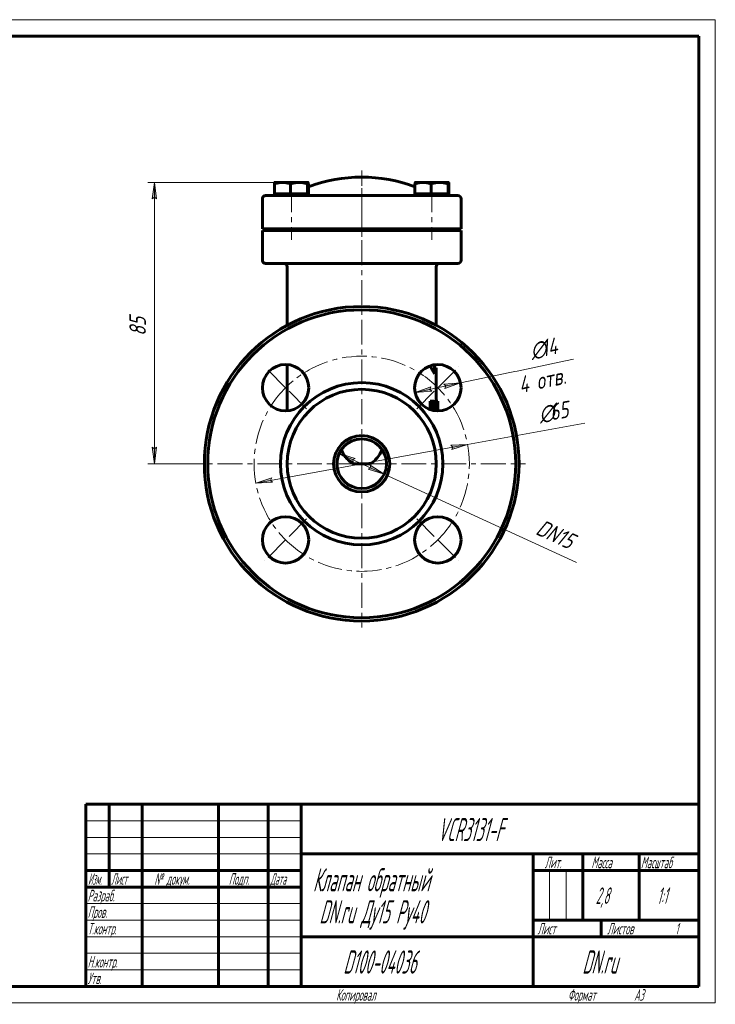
# Model space of a CAD drawing. Header units: millimetres. Extents: x 0 to 420, y 0 to 297.
# Tile 2 of 2: x 210 to 420, y 0 to 297. Entities that reach past the tile are written whole.
import ezdxf

# ---------------------------------------------------------------- set-up
doc = ezdxf.new("R2010")
doc.units = ezdxf.units.MM
for name, pattern in [('K5LT_AXLED', [12, 7.5, -1.5, 1.5, -1.5]), ('K5LT_BASIC', [0]), ('K5LT_THIN', [0])]:
    doc.linetypes.add(name, pattern=pattern)
doc.layers.add('Системный слой', color=7, linetype='Continuous')
doc.layers.add('Системный слой (1)', color=7, linetype='Continuous', true_color=0x6c6c6c)
doc.styles.add('KDIMTEXTSTYLE', font='GOST_AU.SHX', dxfattribs={"width": 0.96, "oblique": 15, "height": 5})
doc.styles.add('KTEXTSTYLE', font='GOST_AU.SHX', dxfattribs={"width": 0.56, "height": 5})
doc.dimstyles.new('KDIMSTYLE (1.00)', dxfattribs={"dimtxt": 5, "dimasz": 1, "dimexe": 2, "dimexo": 0, "dimgap": 1, "dimtad": 1, "dimtxsty": 'KDIMTEXTSTYLE', "dimsah": 1, "dimcen": 0, "dimdle": 1, "dimadec": 0, "dimazin": 0, "dimtfac": 0.667, "dimtmove": 0, "dimatfit": 3, "dimfxl": 1, "dimtvp": 1, "dimtolj": 1, "dimtzin": 0, "dimarcsym": 0})

# ---------------------------------------------------------------- blocks, each defined once
blk = doc.blocks.new('U0')
at = {"layer": 'Системный слой (1)', "color": 143, "linetype": 'K5LT_BASIC', "lineweight": 60, "true_color": 0x33acca}
for p, q in [((334.79, 180.95), (334.76, 181)), ((334.82, 180.91), (334.79, 180.95)), ((334.85, 180.86), (334.82, 180.91))]:
    blk.add_line(p, q, dxfattribs=at)
blk = doc.blocks.new('U1')
at = {"layer": 'Системный слой (1)', "color": 143, "linetype": 'K5LT_BASIC', "lineweight": 60, "true_color": 0x33acca}
for p, q in [((290.75, 204.69), (290.75, 222.36)), ((290.75, 178.86), (290.75, 192.82))]:
    blk.add_line(p, q, dxfattribs=at)
blk = doc.blocks.new('U2')
at = {"layer": 'Системный слой (1)', "color": 143, "linetype": 'K5LT_BASIC', "lineweight": 60, "true_color": 0x33acca}
for p, q in [((307.1, 167.15), (307.1, 167.15)), ((319.4, 167.15), (319.4, 167.15))]:
    blk.add_line(p, q, dxfattribs=at)
blk = doc.blocks.new('U3')
at = {"layer": 'Системный слой (1)', "color": 143, "linetype": 'K5LT_BASIC', "lineweight": 60, "true_color": 0x33acca}
for p, q in [((335.05, 179.14), (335.05, 179.24)), ((335.05, 179.24), (335.05, 179.24)), ((335.05, 179.04), (335.05, 179.14)), ((335.05, 178.94), (335.05, 179.04))]:
    blk.add_line(p, q, dxfattribs=at)
blk = doc.blocks.new('U4')
at = {"layer": 'Системный слой (1)', "color": 143, "linetype": 'K5LT_BASIC', "lineweight": 60, "true_color": 0x33acca}
for p, q in [((335.73, 179.18), (335.73, 179.23)), ((335.73, 179.06), (335.73, 179.18)), ((335.73, 178.99), (335.73, 179.06)), ((335.73, 178.96), (335.73, 178.99)), ((335.73, 178.94), (335.73, 178.96)), ((335.73, 178.93), (335.73, 178.94)), ((335.73, 178.86), (335.73, 178.93)), ((335.73, 178.93), (335.73, 178.93))]:
    blk.add_line(p, q, dxfattribs=at)
blk = doc.blocks.new('U5')
at = {"layer": 'Системный слой (1)', "color": 143, "linetype": 'K5LT_BASIC', "lineweight": 60, "true_color": 0x33acca}
for p, q in [((335.57, 178.91), (335.56, 178.87)), ((335.57, 179.24), (335.57, 179.11)), ((335.57, 179.11), (335.57, 179.01)), ((335.57, 179.01), (335.57, 178.91))]:
    blk.add_line(p, q, dxfattribs=at)
blk = doc.blocks.new('U6')
at = {"layer": 'Системный слой (1)', "color": 143, "linetype": 'K5LT_BASIC', "lineweight": 60, "true_color": 0x33acca}
for p, q in [((335.75, 204.69), (335.75, 222.36)), ((335.75, 181.73), (335.75, 191.86))]:
    blk.add_line(p, q, dxfattribs=at)
blk = doc.blocks.new('U7')
at = {"layer": 'Системный слой (1)', "color": 143, "linetype": 'K5LT_BASIC', "lineweight": 60, "true_color": 0x33acca}
for p, q in [((297.04, 247.86), (297.03, 247.86)), ((297.08, 247.79), (297.04, 247.86)), ((297.04, 247.86), (297.04, 247.86)), ((297.04, 247.86), (297.04, 247.86)), ((297.12, 247.65), (297.08, 247.79)), ((297.17, 247.41), (297.12, 247.65))]:
    blk.add_line(p, q, dxfattribs=at)
blk = doc.blocks.new('U8')
at = {"layer": 'Системный слой (1)', "color": 143, "linetype": 'K5LT_BASIC', "lineweight": 60, "true_color": 0x33acca}
for p, q in [((339.47, 247.86), (339.46, 247.86)), ((339.46, 247.86), (339.46, 247.86)), ((339.51, 247.79), (339.47, 247.86)), ((339.47, 247.86), (339.47, 247.86)), ((339.55, 247.65), (339.51, 247.79)), ((339.59, 247.41), (339.55, 247.65))]:
    blk.add_line(p, q, dxfattribs=at)
blk = doc.blocks.new('U9')
at = {"layer": 'Системный слой (1)', "color": 30, "linetype": 'K5LT_AXLED', "lineweight": 18, "true_color": 0xff8000}
for q in [(313.25, 251.43), (263.75, 162.86), (362.75, 162.86), (313.25, 113.36)]:
    blk.add_line((313.25, 162.86), q, dxfattribs=at)
blk = doc.blocks.new('U10')
at = {"layer": 'Системный слой (1)', "color": 30, "linetype": 'K5LT_AXLED', "lineweight": 18, "true_color": 0xff8000}
for p, q in [((290.27, 185.84), (283.91, 192.2)), ((336.23, 185.84), (342.6, 192.2)), ((296.63, 179.48), (290.27, 185.84)), ((329.87, 179.48), (336.23, 185.84)), ((296.63, 146.24), (290.27, 139.88)), ((329.87, 146.24), (336.23, 139.88)), ((290.27, 139.88), (283.91, 133.51)), ((336.23, 139.88), (342.6, 133.51))]:
    blk.add_line(p, q, dxfattribs=at)
for start, end in [(45, 135), (135, 225), (315, 45), (225, 315)]:
    blk.add_arc((313.25, 162.86), 32.5, start, end, dxfattribs=at)
blk = doc.blocks.new('D0')
at = {"layer": 'Системный слой (1)'}
for points in [[(340.42, 167.14), (345.23, 168.68), (340.19, 168.43), (340.8, 167.87)], [(286.31, 157.29), (285.7, 157.85), (286.08, 158.58), (281.28, 157.04)]]:
    blk.add_hatch(color=7, dxfattribs=at).paths.add_polyline_path(points)
at = {"layer": 'Системный слой (1)', "color": 7, "linetype": 'K5LT_THIN', "lineweight": 18, "true_color": 0xffffff}
for p, q in [((281.28, 157.04), (345.23, 168.68)), ((340.19, 168.43), (345.23, 168.68)), ((340.8, 167.87), (340.19, 168.43)), ((345.23, 168.68), (340.42, 167.14)), ((340.42, 167.14), (340.8, 167.87)), ((281.28, 157.04), (286.08, 158.58)), ((286.08, 158.58), (285.7, 157.85)), ((285.7, 157.85), (286.31, 157.29)), ((286.31, 157.29), (281.28, 157.04))]:
    blk.add_line(p, q, dxfattribs=at)
blk.add_wipeout([(367.46, 173.74), (366.14, 181.01), (376.73, 182.93), (378.05, 175.67)]).dxf.layer = 'Системный слой (1)'
blk.add_line((345.23, 168.68), (380.64, 175.13), dxfattribs=at)
at = {"layer": 'Системный слой (1)', "color": 7, "char_height": 5, "attachment_point": 1, "rotation": 10.3161, "style": 'KTEXTSTYLE'}
for s, insert in [('\\H5.0;\\W1.000;\\Q15;\\Q15;\\W0.960;65', (369.53, 180.82)), ('\\H5.0;\\W1.000;\\Q15;\\Q15;\\W0.960;∅', (366.28, 180.22))]:
    blk.add_mtext(s, dxfattribs=dict(at, insert=insert))
blk = doc.blocks.new('KDIMARROW_01')
at = {"layer": 'Системный слой'}
blk.add_hatch(color=0, dxfattribs=at).paths.add_polyline_path([(0, 0), (-5, 0.66), (-4.5, 0), (-5, -0.66)])
at = {"layer": 'Системный слой', "color": 0, "linetype": 'K5LT_THIN', "lineweight": 18}
for p, q in [((-4.5, 0), (-5, 0.66)), ((-5, 0.66), (0, 0)), ((0, 0), (-5, -0.66)), ((-5, -0.66), (-4.5, 0))]:
    blk.add_line(p, q, dxfattribs=at)
at = {"layer": 'Системный слой (1)', "color": 0, "linetype": 'K5LT_THIN', "lineweight": 18}
blk.add_line((313.25, 162.86), (312.25, 162.86), dxfattribs=at)
blk = doc.blocks.new('D1')
at = {"layer": 'Системный слой (1)'}
for points in [[(311.25, 164.5), (306.44, 165.99), (310.7, 163.31), (310.53, 164.11)], [(320.07, 159.73), (315.8, 162.41), (315.98, 161.61), (315.25, 161.22)]]:
    blk.add_hatch(color=7, dxfattribs=at).paths.add_polyline_path(points)
at = {"layer": 'Системный слой (1)', "color": 7, "linetype": 'K5LT_THIN', "lineweight": 18, "true_color": 0xffffff}
for p, q in [((306.44, 165.99), (311.25, 164.5)), ((310.7, 163.31), (306.44, 165.99)), ((306.44, 165.99), (320.07, 159.73)), ((311.25, 164.5), (310.53, 164.11)), ((310.53, 164.11), (310.7, 163.31)), ((315.25, 161.22), (315.98, 161.61)), ((320.07, 159.73), (315.25, 161.22)), ((315.98, 161.61), (315.8, 162.41)), ((315.8, 162.41), (320.07, 159.73))]:
    blk.add_line(p, q, dxfattribs=at)
blk.add_wipeout([(364.8, 140.27), (367.88, 146.98), (379.28, 141.74), (376.2, 135.03)]).dxf.layer = 'Системный слой (1)'
blk.add_line((320.07, 159.73), (378.07, 133.07), dxfattribs=at)
at = {"layer": 'Системный слой (1)', "color": 7, "insert": (367.55, 146.25), "char_height": 5, "attachment_point": 1, "rotation": 335.3169, "style": 'KTEXTSTYLE'}
blk.add_mtext('\\H5.0;\\W1.000;\\Q15;\\Q15;\\W0.960;DN15', dxfattribs=at)
blk = doc.blocks.new('D2')
at = {"layer": 'Системный слой (1)'}
for points in [[(251.34, 242.86), (250.68, 247.86), (250.03, 242.86), (250.68, 243.36)], [(250.68, 162.86), (251.34, 167.86), (250.68, 167.36), (250.03, 167.86)]]:
    blk.add_hatch(color=7, dxfattribs=at).paths.add_polyline_path(points)
at = {"layer": 'Системный слой (1)', "color": 7, "linetype": 'K5LT_THIN', "lineweight": 18, "true_color": 0xffffff}
for p, q in [((291.83, 247.86), (248.68, 247.86)), ((250.03, 242.86), (250.68, 247.86)), ((250.68, 247.86), (251.34, 242.86)), ((250.68, 243.36), (250.03, 242.86)), ((251.34, 242.86), (250.68, 243.36)), ((250.68, 162.86), (250.03, 167.86)), ((250.03, 167.86), (250.68, 167.36)), ((250.68, 167.36), (251.34, 167.86)), ((251.34, 167.86), (250.68, 162.86)), ((265.75, 162.86), (248.68, 162.86))]:
    blk.add_line(p, q, dxfattribs=at)
blk.add_wipeout([(249.68, 201.47), (242.3, 201.47), (242.3, 208.94), (249.68, 208.94)]).dxf.layer = 'Системный слой (1)'
blk.add_line((250.68, 247.86), (250.68, 162.86), dxfattribs=at)
at = {"layer": 'Системный слой (1)', "color": 7, "insert": (243.1, 201.47), "char_height": 5, "attachment_point": 1, "rotation": 90, "style": 'KTEXTSTYLE'}
blk.add_mtext('\\H5.0;\\W1.000;\\Q15;\\Q15;\\W0.960;85', dxfattribs=at)
blk = doc.blocks.new('D3')
at = {"layer": 'Системный слой (1)'}
for points in [[(334.41, 184.78), (333.79, 185.33), (334.14, 186.07), (329.38, 184.4)], [(338.32, 185.61), (343.08, 187.28), (338.05, 186.9), (338.68, 186.36)]]:
    blk.add_hatch(color=7, dxfattribs=at).paths.add_polyline_path(points)
at = {"layer": 'Системный слой (1)', "color": 7, "linetype": 'K5LT_THIN', "lineweight": 18, "true_color": 0xffffff}
for p, q in [((329.38, 184.4), (343.08, 187.28)), ((329.38, 184.4), (334.14, 186.07)), ((334.41, 184.78), (329.38, 184.4)), ((334.14, 186.07), (333.79, 185.33)), ((333.79, 185.33), (334.41, 184.78)), ((338.05, 186.9), (343.08, 187.28)), ((338.68, 186.36), (338.05, 186.9)), ((343.08, 187.28), (338.32, 185.61)), ((338.32, 185.61), (338.68, 186.36))]:
    blk.add_line(p, q, dxfattribs=at)
blk.add_wipeout([(361.48, 182.59), (358.02, 198.99), (372.94, 202.13), (376.39, 185.73)]).dxf.layer = 'Системный слой (1)'
blk.add_line((343.08, 187.28), (377.24, 194.47), dxfattribs=at)
at = {"layer": 'Системный слой (1)', "color": 7, "char_height": 5, "attachment_point": 1, "rotation": 11.8849, "style": 'KTEXTSTYLE'}
for s, insert in [('\\H5.0;\\W1.000;\\Q15;\\Q15;\\W0.960;∅', (363.66, 199.37)), ('\\H5.0;\\W1.000;\\Q15;\\Q15;\\W0.960;14', (366.89, 200.05)), ('\\H5.0;\\W1.000;\\Q15;\\Q15;\\W0.960;4 отв.', (360.12, 189.03))]:
    blk.add_mtext(s, dxfattribs=dict(at, insert=insert))
blk = doc.blocks.new('U27')
at = {"color": 7, "linetype": 'K5LT_THIN', "lineweight": 18, "true_color": 0xffffff}
for p, q in [((0, 297), (420, 297)), ((420, 297), (420, 0)), ((230, 55), (295, 55)), ((230, 50), (295, 50)), ((230, 45), (295, 45)), ((369.96, 25), (369.96, 40)), ((374.98, 25), (374.98, 40)), ((230, 30), (295, 30)), ((230, 25), (295, 25)), ((230, 20), (295, 20)), ((230, 15), (295, 15)), ((230, 10), (295, 10)), ((420, 0), (0, 0))]:
    blk.add_line(p, q, dxfattribs=at)
at = {"color": 143, "linetype": 'K5LT_BASIC', "lineweight": 60, "true_color": 0x33acca}
for p, q in [((20, 292), (415, 292)), ((415, 292), (415, 5)), ((230, 60), (415, 60)), ((230, 5), (230, 60)), ((237, 35), (237, 60)), ((247, 5), (247, 60)), ((270, 5), (270, 60)), ((285, 5), (285, 60)), ((295, 5), (295, 60)), ((295, 45), (415, 45)), ((365, 5), (365, 45)), ((380, 25), (380, 45)), ((397, 25), (397, 45)), ((230, 40), (295, 40)), ((365, 40), (380, 40)), ((380, 40), (415, 40)), ((230, 35), (295, 35)), ((365, 25), (415, 25)), ((385.57, 20), (385.57, 25)), ((295, 20), (365, 20)), ((365, 20), (415, 20)), ((415, 5), (20, 5))]:
    blk.add_line(p, q, dxfattribs=at)
at = {"color": 7, "attachment_point": 1, "style": 'KTEXTSTYLE'}
for s, insert, char_height in [('\\H5.0;\\W1.000;\\Q15;\\Q15;\\W0.560;\\H7.00;VCR3131-F', (336.13, 55.86), 7), ('\\H5.0;\\W1.000;\\Q15;\\Q15;\\W0.560;\\H3.50;Лит.', (368.47, 44.18), 3.5), ('\\H5.0;\\W1.000;\\Q15;\\Q15;\\W0.560;\\H3.50;Масса', (382.58, 44.18), 3.5), ('\\H5.0;\\W1.000;\\Q15;\\Q15;\\W0.540;\\H3.50;Масштаб', (397.52, 44.18), 3.5), ('\\H5.0;\\W1.000;\\Q15;\\Q15;\\W0.458;\\H3.50;Изм.', (230.62, 39.18), 3.5), ('\\H5.0;\\W1.000;\\Q15;\\Q15;\\W0.467;\\H3.50;Лист', (237.61, 39.18), 3.5), ('\\H5.0;\\W1.000;\\Q15;\\Q15;\\W0.560;\\H3.50;№ докум.', (250.63, 39.18), 3.5), ('\\H5.0;\\W1.000;\\Q15;\\Q15;\\W0.560;\\H3.50;Подп.', (273.1, 39.18), 3.5), ('\\H5.0;\\W1.000;\\Q15;\\Q15;\\W0.467;\\H3.50;Дата', (285.61, 39.18), 3.5), ('\\H5.0;\\W1.000;\\Q15;\\Q15;\\W0.560;\\H7.00;Клапан обратный', (298.54, 40.69), 7), ('\\H5.0;\\W1.000;\\Q15;\\Q15;\\W0.560;\\H3.50;Разраб.', (230.5, 34.18), 3.5), ('\\H5.0;\\W1.000;\\Q15;\\Q15;\\W0.560;2,8', (383.89, 34.9), 5), ('\\H5.0;\\W1.000;\\Q15;\\Q15;\\W0.560;{\\c16737820;1:1}', (402.44, 34.9), 5), ('\\H5.0;\\W1.000;\\Q15;\\Q15;\\W0.560;\\H7.00;DN.ru Ду15 Ру40', (300.48, 31.02), 7), ('\\H5.0;\\W1.000;\\Q15;\\Q15;\\W0.560;\\H3.50;Пров.', (230.5, 29.18), 3.5), ('\\H5.0;\\W1.000;\\Q15;\\Q15;\\W0.560;\\H3.50;Т.контр.', (230.5, 24.18), 3.5), ('\\H5.0;\\W1.000;\\Q15;\\Q15;\\W0.560;\\H3.50;Лист', (366.32, 24.18), 3.5), ('\\H5.0;\\W1.000;\\Q15;\\Q15;\\W0.560;\\H3.50;Листов', (387.36, 24.18), 3.5), ('\\H5.0;\\W1.000;\\Q15;\\Q15;\\W0.560;\\H3.50;1', (407.91, 24.18), 3.5), ('\\H5.0;\\W1.000;\\Q15;\\Q15;\\W0.560;\\H7.00;{\\c16737820;D100-04036}', (307.7, 15.86), 7), ('\\H5.0;\\W1.000;\\Q15;\\Q15;\\W0.560;\\H7.00;DN.ru', (379.84, 15.86), 7), ('\\H5.0;\\W1.000;\\Q15;\\Q15;\\W0.560;\\H3.50;Н.контр.', (230.5, 14.18), 3.5), ('\\H5.0;\\W1.000;\\Q15;\\Q15;\\W0.560;\\H3.50;Утв.', (230.5, 9.18), 3.5), ('\\H5.0;\\W1.000;\\Q15;\\Q15;\\W0.560;\\H3.50;Копировал', (305.5, 4.18), 3.5), ('\\H5.0;\\W1.000;\\Q15;\\Q15;\\W0.560;\\H3.50;Формат', (375.5, 4.18), 3.5), ('\\H5.0;\\W1.000;\\Q15;\\Q15;\\W0.560;\\H3.50;A3', (395.5, 4.18), 3.5)]:
    blk.add_mtext(s, dxfattribs=dict(at, insert=insert, char_height=char_height))

msp = doc.modelspace()

# ---------------------------------------------------------------- linework, layer by layer
at = {"layer": 'Системный слой (1)', "color": 143, "linetype": 'K5LT_BASIC', "lineweight": 60, "true_color": 0x33acca}
for p, q in [((286.907, 244.36), (286.907, 247.413)), ((287.038, 247.86), (287.032, 247.856)), ((287.038, 247.86), (289.337, 247.86)), ((289.337, 247.86), (294.331, 247.86)), ((291.766, 244.36), (291.766, 247.413)), ((294.331, 247.86), (297.032, 247.86)), ((296.896, 244.36), (296.896, 247.413)), ((297.032, 247.86), (297.038, 247.86)), ((297.038, 247.86), (297.043, 247.856)), ((297.168, 244.36), (297.168, 247.413)), ((329.334, 244.36), (329.334, 247.413)), ((329.464, 247.86), (329.459, 247.856)), ((329.464, 247.86), (331.763, 247.86)), ((331.763, 247.86), (336.758, 247.86)), ((334.192, 244.36), (334.192, 247.413)), ((336.758, 247.86), (339.459, 247.86)), ((339.323, 244.36), (339.323, 247.413)), ((339.459, 247.86), (339.464, 247.86)), ((339.464, 247.86), (339.47, 247.856)), ((339.594, 244.36), (339.594, 247.413)), ((289.337, 244.36), (286.907, 244.36)), ((287.038, 244.36), (287.038, 243.86)), ((291.766, 244.36), (289.337, 244.36)), ((294.331, 244.36), (291.766, 244.36)), ((296.896, 244.36), (294.331, 244.36)), ((297.032, 244.36), (296.896, 244.36)), ((297.168, 244.36), (297.032, 244.36)), ((297.038, 244.36), (297.038, 243.86)), ((331.763, 244.36), (329.334, 244.36)), ((329.464, 244.36), (329.464, 243.86)), ((334.192, 244.36), (331.763, 244.36)), ((336.758, 244.36), (334.192, 244.36)), ((339.323, 244.36), (336.758, 244.36)), ((339.459, 244.36), (339.323, 244.36)), ((339.594, 244.36), (339.459, 244.36)), ((339.464, 244.36), (339.464, 243.86)), ((283.251, 242.86), (283.251, 233.86)), ((292.751, 243.86), (284.251, 243.86)), ((333.751, 243.86), (292.751, 243.86)), ((342.251, 243.86), (333.751, 243.86)), ((343.251, 233.86), (343.251, 242.86)), ((283.251, 233.86), (292.751, 233.86)), ((283.251, 233.36), (283.251, 224.36)), ((292.751, 233.36), (283.251, 233.36)), ((289.038, 233.86), (289.038, 233.36)), ((292.751, 233.86), (333.751, 233.86)), ((292.751, 233.36), (333.751, 233.36)), ((295.038, 233.86), (295.038, 233.36)), ((305.751, 233.36), (305.751, 233.86)), ((320.751, 233.36), (320.751, 233.86)), ((331.464, 233.86), (331.464, 233.36)), ((333.751, 233.86), (343.251, 233.86)), ((343.251, 233.36), (333.751, 233.36)), ((337.464, 233.86), (337.464, 233.36)), ((343.251, 224.36), (343.251, 233.36)), ((284.251, 223.36), (292.751, 223.36)), ((288.036, 223.36), (288.292, 223.36)), ((292.751, 223.36), (333.751, 223.36)), ((333.751, 223.36), (342.251, 223.36)), ((333.789, 192.4), (335.188, 190.025)), ((334.675, 191.087), (334.675, 191.86)), ((334.675, 191.86), (335.188, 191.86)), ((335.188, 190.025), (335.188, 191.86)), ((335.188, 191.86), (335.751, 191.86)), ((335.251, 191.86), (335.251, 192.772)), ((334.498, 181.731), (333.956, 181.731)), ((333.956, 179.221), (333.956, 181.731)), ((334.935, 181.731), (334.498, 181.731)), ((334.498, 181.731), (334.498, 179.059)), ((335.875, 181.731), (335.366, 181.731)), ((335.366, 181.551), (335.366, 181.731)), ((335.875, 181.731), (335.875, 178.85)), ((336.027, 181.731), (335.875, 181.731)), ((336.22, 181.731), (336.027, 181.731)), ((336.186, 178.841), (336.027, 181.731)), ((336.22, 181.731), (336.22, 178.841)), ((336.244, 181.731), (336.22, 181.731)), ((336.244, 178.841), (336.244, 181.731)), ((334.762, 178.997), (334.762, 181.156)), ((334.762, 181.156), (334.947, 181.156)), ((335.367, 180.856), (334.847, 180.856)), ((335.98, 181.043), (336.126, 178.841)), ((335.98, 178.845), (335.98, 181.043)), ((310.616, 162.86), (315.886, 162.86))]:
    msp.add_line(p, q, dxfattribs=at)
at = {"layer": 'Системный слой (1)', "color": 30, "linetype": 'K5LT_AXLED', "lineweight": 18, "true_color": 0xff8000}
for p, q in [((292.038, 246.36), (292.038, 230.473)), ((313.251, 241.86), (313.251, 246.098)), ((334.464, 246.36), (334.464, 230.473)), ((313.251, 231.36), (313.251, 235.86)), ((313.251, 160.86), (313.251, 172.182))]:
    msp.add_line(p, q, dxfattribs=at)
at = {"layer": 'Системный слой (1)', "color": 143, "linetype": 'K5LT_BASIC', "lineweight": 60, "true_color": 0x33acca}
for centre, radius in [((313.251, 162.86), 46.5), ((290.27, 185.841), 7), ((336.232, 185.841), 7), ((313.251, 162.86), 24.5), ((313.251, 162.86), 22.5), ((313.251, 162.86), 8.5), ((313.251, 162.86), 7.5), ((290.27, 139.879), 7), ((336.232, 139.879), 7)]:
    msp.add_circle(centre, radius, dxfattribs=at)
for centre, radius, start, end in [((313.251, 204.41), 45.05, 69.08391, 110.91609), ((284.251, 242.86), 1, 90, 180), ((342.251, 242.86), 1, 0, 90), ((284.251, 224.36), 1, 180, 270), ((289.751, 222.36), 1, 0, 90), ((336.751, 222.36), 1, 90, 180), ((342.251, 224.36), 1, 270, 0), ((313.251, 162.86), 47.5, 0, 180), ((313.251, 162.86), 47.5, 180, 0)]:
    msp.add_arc(centre, radius, start, end, dxfattribs=at)
for points, weights in [([(289.337, 247.86), (288.209, 247.86), (286.907, 247.413)], [1, 1.0379548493, 1]), ([(286.907, 247.413), (286.974, 247.823), (287.032, 247.856)], [1, 1.03473157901, 1.00589907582]), ([(291.766, 247.413), (290.464, 247.86), (289.337, 247.86)], [1, 1.0379548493, 1]), ([(294.331, 247.86), (293.141, 247.86), (291.766, 247.413)], [1, 1.0379548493, 1]), ([(296.896, 247.413), (295.522, 247.86), (294.331, 247.86)], [1, 1.0379548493, 1]), ([(297.032, 247.86), (296.969, 247.86), (296.896, 247.413)], [1, 1.0379548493, 1]), ([(331.763, 247.86), (330.636, 247.86), (329.334, 247.413)], [1, 1.0379548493, 1]), ([(329.334, 247.413), (329.401, 247.823), (329.459, 247.856)], [1, 1.03473157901, 1.00589907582]), ([(334.192, 247.413), (332.89, 247.86), (331.763, 247.86)], [1, 1.0379548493, 1]), ([(336.758, 247.86), (335.567, 247.86), (334.192, 247.413)], [1, 1.0379548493, 1]), ([(339.323, 247.413), (337.948, 247.86), (336.758, 247.86)], [1, 1.0379548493, 1]), ([(339.459, 247.86), (339.396, 247.86), (339.323, 247.413)], [1, 1.0379548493, 1])]:
    msp.add_rational_spline(points, weights, degree=2, dxfattribs=at)
for points, knots in [([(335.488, 181.334), (335.458, 181.407), (335.426, 181.468), (335.368, 181.55), (335.345, 181.578), (335.313, 181.61), (335.305, 181.618), (335.284, 181.636), (335.271, 181.646), (335.236, 181.669), (335.212, 181.682), (335.163, 181.701), (335.142, 181.707), (335.095, 181.718), (335.07, 181.723), (335.041, 181.726), (335.039, 181.726), (335.01, 181.729), (334.983, 181.731), (334.948, 181.731), (334.942, 181.731), (334.935, 181.731)], [-0.39903529, -0.39903529, -0.39903529, -0.39903529, -0.27057385, -0.27057385, -0.18609456, -0.18609456, -0.15993321, -0.15993321, -0.12873398, -0.12873398, -0.0868238, -0.0868238, -0.05882787, -0.05882787, -0.03290651, -0.03290651, -0.03083193, -0.03083193, -0.00592501, -0.00592501, 0, 0, 0, 0]), ([(335.054, 179.236), (335.054, 179.536), (335.044, 179.843), (334.999, 180.28), (334.977, 180.426), (334.919, 180.675), (334.886, 180.775), (334.847, 180.856)], [0, 0, 0, 0, 0.09010776, 0.09010776, 0.14132428, 0.14132428, 0.18930368, 0.18930368, 0.18930368, 0.18930368]), ([(334.947, 181.156), (334.971, 181.156), (334.993, 181.155), (335.035, 181.15), (335.056, 181.147), (335.105, 181.135), (335.13, 181.125), (335.16, 181.109), (335.169, 181.104), (335.185, 181.094), (335.191, 181.089), (335.197, 181.085), (335.197, 181.085), (335.26, 181.037), (335.316, 180.962), (335.367, 180.856)], [-0.10170707, -0.10170707, -0.10170707, -0.10170707, -0.09542538, -0.09542538, -0.08838337, -0.08838337, -0.07639345, -0.07639345, -0.07022153, -0.07022153, -0.06440352, -0.06440352, -0.06404634, -0.06404634, 0, 0, 0, 0]), ([(335.367, 180.856), (335.406, 180.772), (335.44, 180.668), (335.496, 180.416), (335.517, 180.272), (335.56, 179.841), (335.57, 179.535), (335.57, 179.236)], [-0.18923565, -0.18923565, -0.18923565, -0.18923565, -0.13966765, -0.13966765, -0.08973954, -0.08973954, 0, 0, 0, 0]), ([(335.731, 179.227), (335.731, 179.464), (335.726, 179.702), (335.702, 180.21), (335.682, 180.404), (335.636, 180.782), (335.595, 181), (335.524, 181.237), (335.506, 181.287), (335.488, 181.334)], [-0.19073019, -0.19073019, -0.19073019, -0.19073019, -0.15497679, -0.15497679, -0.11209168, -0.11209168, -0.02608943, -0.02608943, 0, 0, 0, 0]), ([(310.616, 162.86), (309.886, 163.279), (309.25, 163.846), (308.282, 164.996), (307.912, 165.553), (307.414, 166.463), (307.25, 166.802), (307.1, 167.147)], [-0.97783316, -0.97783316, -0.97783316, -0.97783316, -0.81455611, -0.81455611, -0.68614711, -0.68614711, -0.61365072, -0.61365072, -0.61365072, -0.61365072]), ([(319.402, 167.147), (319.289, 166.887), (319.171, 166.637), (318.619, 165.564), (318.09, 164.777), (316.986, 163.62), (316.465, 163.193), (315.886, 162.86)], [-0.5642819, -0.5642819, -0.5642819, -0.5642819, -0.48300644, -0.48300644, -0.2016621, -0.2016621, 0, 0, 0, 0])]:
    msp.add_open_spline(points, degree=3, knots=knots, dxfattribs=at)

# ---------------------------------------------------------------- block references
at = {"layer": 'Системный слой (1)'}
for name in ['U9', 'U7', 'U8', 'U1', 'U6', 'U10', 'U0', 'U3', 'U5', 'U4', 'U2']:
    msp.add_blockref(name, (0, 0), dxfattribs=at)

# ---------------------------------------------------------------- next in the draw order: dimensions: what is measured, and where the dimension line sits
at = {"layer": 'Системный слой (1)', "color": 7}
dim = msp.add_diameter_dim_2p(p1=(281.276, 157.04), p2=(345.226, 168.68), dimstyle='KDIMSTYLE (1.00)', override={"dimpost": '\\H5.0;\\W0.960;\\Q15;<>', "dimblk1": 'KDIMARROW_01', "dimblk2": 'KDIMARROW_01', "dimclrt": 7, "dimtol": 1, "dimtp": 0, "dimtm": 0, "dimtdec": 5, "dimatfit": 2, "dimtolj": 1}, dxfattribs=at)
dim.commit()
dim.dimension.update_dxf_attribs({"geometry": 'D0', "text_midpoint": (373.154, 173.763), "dimtype": 163})

# ---------------------------------------------------------------- next in the draw order: dimensions: what is measured, and where the dimension line sits
dim = msp.add_linear_dim(base=(250.684, 247.86), p1=(265.751, 162.86), p2=(291.834, 247.86), angle=90, dimstyle='KDIMSTYLE (1.00)', override={"dimexo": 0, "dimpost": '\\H5.0;\\W0.960;\\Q15;<>', "dimblk1": 'KDIMARROW_01', "dimblk2": 'KDIMARROW_01', "dimse1": 0, "dimse2": 0, "dimclrt": 7, "dimtol": 1, "dimtp": 0, "dimtm": 0, "dimtdec": 5, "dimtolj": 1}, dxfattribs=at)
dim.commit()
dim.dimension.update_dxf_attribs({"geometry": 'D2', "text_midpoint": (250.684, 205.36), "dimtype": 160})
dim = msp.add_diameter_dim_2p(p1=(329.382, 184.399), p2=(343.082, 187.282), dimstyle='KDIMSTYLE (1.00)', override={"dimpost": '\\H5.0;\\W0.960;\\Q15;<>\\X\\H5.0;\\W0.960;\\Q15;\\Q15;4 отв.', "dimblk1": 'KDIMARROW_01', "dimblk2": 'KDIMARROW_01', "dimclrt": 7, "dimtol": 1, "dimtp": 0, "dimtm": 0, "dimtdec": 5, "dimatfit": 2, "dimtolj": 1}, dxfattribs=at)
dim.commit()
dim.dimension.update_dxf_attribs({"geometry": 'D3', "text_midpoint": (367.518, 192.425)})
dim = msp.add_diameter_dim_2p(p1=(306.436, 165.992), p2=(320.066, 159.728), dimstyle='KDIMSTYLE (1.00)', override={"dimpost": '\\H5.0;\\W0.960;\\Q15;\\Q15;DN\\H5.0;\\W0.960;\\Q15;<>', "dimblk1": 'KDIMARROW_01', "dimblk2": 'KDIMARROW_01', "dimclrt": 7, "dimtol": 1, "dimtp": 0, "dimtm": 0, "dimtdec": 5, "dimatfit": 2, "dimtolj": 1}, dxfattribs=at)
dim.commit()
dim.dimension.update_dxf_attribs({"geometry": 'D1', "text_midpoint": (370.319, 136.632), "dimtype": 163})

# ---------------------------------------------------------------- next in the draw order: block references
msp.add_blockref('U27', (0, 0))

doc.saveas('drawing.dxf')
